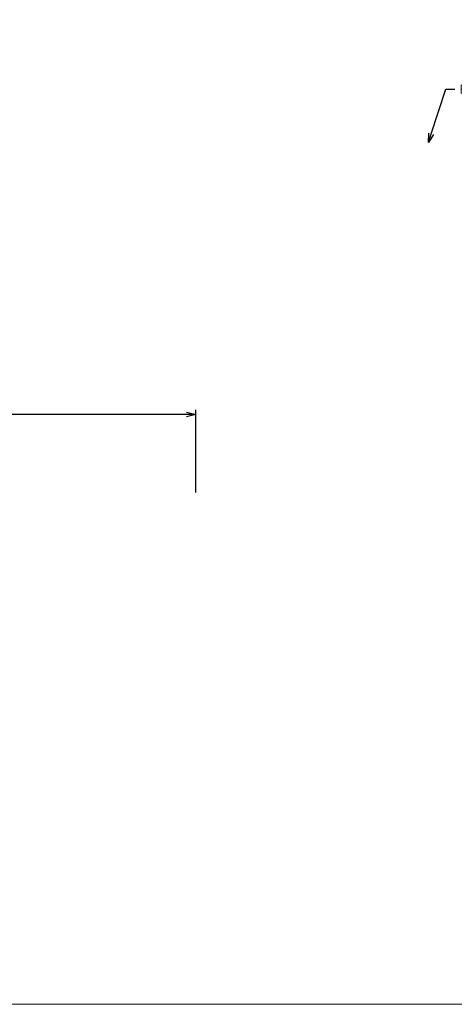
# Model space of a CAD drawing. Extents: x 625 to 1971, y 1056 to 1310.
# Tile 2 of 64: x 768 to 840, y 1058 to 1221. Entities that reach past the tile are written whole.
import ezdxf
from ezdxf import colors
from ezdxf.entities.mleader import LeaderData, LeaderLine
from ezdxf.enums import TextEntityAlignment as Align
from ezdxf.math import Vec2, Vec3

# ---------------------------------------------------------------- set-up
doc = ezdxf.new("R2010")
doc.units = 0
doc.header["$MEASUREMENT"] = 0
for name, color, linetype, lineweight in [('B_ANNO_DIM', 7, 'Continuous', 18), ('B_ANNO_TEXT', 7, 'Continuous', 18), ('B_CONC_PPT', 12, 'Continuous', 40)]:
    doc.layers.add(name, color=color, linetype=linetype, lineweight=lineweight)
doc.layers.add('B_ANNO_NOPLOT', color=47, linetype='Continuous', lineweight=18, plot=False)
doc.styles.add('Annotative', font='calibri.ttf', dxfattribs={"height": 0.0625})
doc.styles.get("Standard").update_dxf_attribs({"font": 'calibri.ttf'})
doc.dimstyles.new('Annotative', dxfattribs={"dimscale": 0, "dimtxt": 0.0625, "dimasz": 0.0625, "dimexe": 0.03125, "dimexo": 0.03125, "dimgap": 0.03125, "dimtad": 1, "dimdec": 3, "dimzin": 3, "dimdsep": 46, "dimlunit": 4, "dimtxsty": 'Standard', "dimblk": 'OPEN30', "dimcen": 0.03125, "dimaunit": 1, "dimadec": 0, "dimazin": 3, "dimtfac": 0.75, "dimtdec": 3, "dimtofl": 0, "dimtmove": 0, "dimatfit": 3, "dimldrblk": 'OPEN30', "dimfxl": 1, "dimtfill": 1, "dimfrac": 1, "dimtolj": 1, "dimtzin": 0, "dimarcsym": 0})

# ---------------------------------------------------------------- blocks, each defined once
blk = doc.blocks.new('_Open30')
at = {"color": 0, "linetype": 'ByBlock', "lineweight": -2}
for p, q in [((-1, 0.27), (0, 0)), ((0, 0), (-1, -0.27)), ((0, 0), (-1, 0))]:
    blk.add_line(p, q, dxfattribs=at)
blk = doc.blocks.new('*D586')
at = {"layer": 'B_ANNO_DIM', "color": 0, "lineweight": -2, "transparency": 16777216}
for p, q in [((12.75, 83.9), (12.75, 98.29)), ((172.4, 84.65), (172.4, 98.29)), ((170.9, 97.54), (14.25, 97.54))]:
    blk.add_line(p, q, dxfattribs=at)
at = {"layer": 'Defpoints', "color": 0, "transparency": 16777216}
for p in [(12.75, 97.54), (12.75, 83.15), (172.4, 83.9)]:
    blk.add_point(p, dxfattribs=at)
at = {"layer": 'B_ANNO_DIM', "color": 0, "lineweight": -2, "transparency": 16777216, "xscale": 1.5, "yscale": 1.5, "zscale": 1.5, "rotation": 180}
blk.add_blockref('_Open30', (12.75, 97.54), dxfattribs=at)
at = {"layer": 'B_ANNO_DIM', "color": 0, "lineweight": -2, "transparency": 16777216, "xscale": 1.5, "yscale": 1.5, "zscale": 1.5}
blk.add_blockref('_Open30', (172.4, 97.54), dxfattribs=at)
at = {"layer": 'B_ANNO_DIM', "color": 0, "transparency": 16777216, "insert": (92.57, 99.06), "char_height": 1.5, "attachment_point": 5, "bg_fill": 3, "box_fill_scale": 1.25, "bg_fill_color": 256, "bg_fill_true_color": 13158600, "bg_fill_transparency": 0}
blk.add_mtext('\\A1;SEE "STRUCTURAL APPROACH SLAB" SHEETS FOR PARAPET LENGTH', dxfattribs=at)
blk = doc.blocks.new('*U574')
at = {"layer": 'B_ANNO_DIM', "lineweight": 30}
for tag, p in [('S5BAR1', (158.4042, 240.8503)), ('S5BAR2', (184.1358, 218.628)), ('S5BAR3', (187.2345, 185.3889))]:
    blk.add_attdef(tag, text='', height=1.5, dxfattribs=at).set_placement(p, align=Align.MIDDLE_LEFT)
at = {"layer": 'B_ANNO_DIM', "style": 'Annotative'}
blk.add_attdef('8INSPA1', text='', height=1.5, dxfattribs=at).set_placement((77.1133, 15.4002), align=Align.BOTTOM_RIGHT)
at = {"layer": 'B_ANNO_DIM'}
dim = blk.add_linear_dim(base=(12.749, 97.5442), p1=(172.4003, 83.8974), p2=(12.749, 83.1474), text='SEE "STRUCTURAL APPROACH SLAB" SHEETS FOR PARAPET LENGTH', dimstyle='Annotative', dxfattribs=at)
dim.commit()
dim.dimension.update_dxf_attribs({"geometry": '*D586', "text_midpoint": (92.5747, 99.0627)})
blk = doc.blocks.new('INS_SS42_BASE')
at = {"layer": 'B_ANNO_NOPLOT', "flags": 128}
blk.add_lwpolyline([(0, 0), (0, 252), (323.93, 252), (323.93, 238.86), (378, 238.86), (378, 40.5), (316.57, 40.5), (316.57, 0), (0, 0)], dxfattribs=at)
at = {"lineweight": 30, "flags": 104}
for tag, p in [('SUB1', (311.28, 226.1, 1.68)), ('SUB2', (319.28, 226.1, 1.68))]:
    blk.add_attdef(tag, text='', height=1.5, dxfattribs=at).set_placement(p, align=Align.MIDDLE_CENTER)
at = {"layer": 'B_ANNO_TEXT', "lineweight": 30, "flags": 104}
for tag, p in [('SUB1', (311.28, 226.1)), ('SUB2', (319.28, 226.1))]:
    blk.add_attdef(tag, text='', height=1.5, dxfattribs=at).set_placement(p, align=Align.MIDDLE_CENTER)
at = {"layer": 'B_ANNO_TEXT', "style": 'Annotative'}
for tag, p in [('CORNER1', (97.36, 101.83)), ('CORNER2', (98.57, 3.31))]:
    blk.add_attdef(tag, text='', height=1.5, dxfattribs=at).set_placement(p, align=Align.BOTTOM_RIGHT)
at = {"layer": 'B_ANNO_DIM'}
ml = blk.add_multileader_mtext('Standard', dxfattribs=at)
ml.set_content('EDGE OF DECK', color=256)
ml.set_leader_properties()
ml.set_arrow_properties(name='OPEN30')
ml.build(insert=Vec2(0, 0))
ml.multileader.update_dxf_attribs({"dogleg_length": 0.0625, "arrow_head_size": 1.5, "scale": 24})
ctx = ml.context
ctx.base_point, ctx.scale, ctx.char_height, ctx.arrow_head_size, ctx.landing_gap_size, ctx.plane_origin = Vec3(215.27, 151.32, 0.84), 24, 1.5, 1.5, 0.75, Vec3(210.92, 142.53, 0.84)
notes = []
notes.append((ctx, [(0, (1, 1, 0), (213.77, 151.32, 0.84), (1, 0), 1.5, [(0, [(210.92, 142.53, 0.84)], 0, [])])]))
ctx.mtext.insert, ctx.mtext.width, ctx.mtext.flow_direction = Vec3(216.02, 152.08, 0.84), 8.425, 5
for ctx, leaders in notes:
    for number, flags, end, landing, length, lines in leaders:
        leader = LeaderData()
        leader.index, (leader.has_last_leader_line, leader.has_dogleg_vector, leader.attachment_direction) = number, flags
        leader.last_leader_point, leader.dogleg_vector, leader.dogleg_length = Vec3(end), Vec3(landing), length
        for number, points, colour, breaks in lines:
            line = LeaderLine()
            line.index, line.vertices, line.color, line.breaks = number, Vec3.list(points), colors.encode_raw_color(colour), breaks
            leader.lines.append(line)
        ctx.leaders.append(leader)

msp = doc.modelspace()

# ---------------------------------------------------------------- block references
msp.add_blockref('*U574', (624.94, 1058.3))

# ---------------------------------------------------------------- next in the draw order: block references
msp.add_blockref('INS_SS42_BASE', (624.94, 1058.3))

doc.saveas('drawing.dxf')
